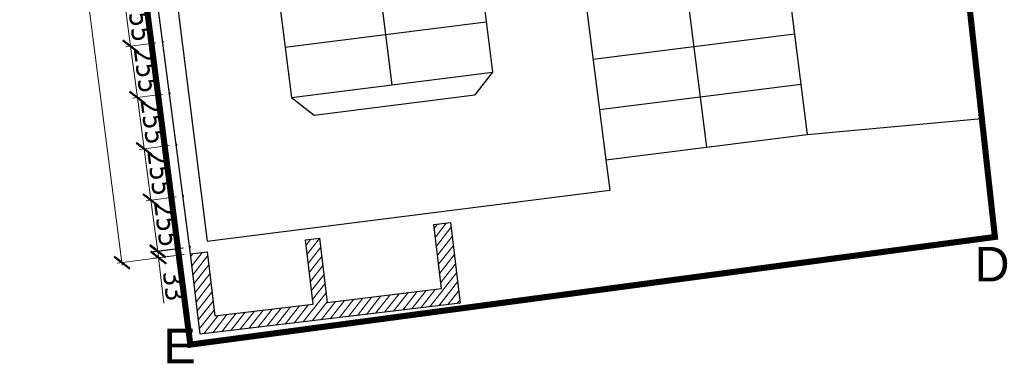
# Model space of a CAD drawing. Header units: millimetres. Extents: x 51486 to 54025, y 11846 to 12320.
# Tile 1 of 2: x 51486 to 51535, y 11945 to 11962. Entities that reach past the tile are written whole.
import ezdxf

# ---------------------------------------------------------------- set-up
doc = ezdxf.new("R2010")
doc.units = ezdxf.units.MM
doc.linetypes.add('HIDDEN', pattern=[9.524999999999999, 6.35, -3.175])
for name, color, linetype, lineweight in [('__MGB_mury oporowe', 7, 'Continuous', 30), ('__ogrodzenie', 7, 'FENCELINE1', 30), ('__rzędne', 4, 'Continuous', 15), ('WARSTWY', 7, 'Continuous', 0)]:
    doc.layers.add(name, color=color, linetype=linetype, lineweight=lineweight)
doc.layers.add('__miejsca postojowe', color=7, linetype='Continuous')
doc.layers.add('__zakres inw.', color=7, linetype='Continuous', lineweight=0, true_color=0xf62c8b)
doc.styles.add('maciek', font='tahoma.ttf', dxfattribs={"height": 1})
doc.styles.get("Standard").update_dxf_attribs({"font": 'arial.ttf'})
doc.linetypes.add('FENCELINE1', pattern='A,6.35,-2.54,[133,ltypeshp.shx,S=2.54,R=0,X=-2.54,Y=0],-2.54,25.4', length=36.83)
doc.dimstyles.new('Kopia maciek', dxfattribs={"dimtxt": 1, "dimasz": 0.7, "dimexe": 0.24, "dimexo": 0.32, "dimgap": 0.1, "dimtad": 1, "dimdec": 0, "dimlfac": 100, "dimrnd": 0.01, "dimdsep": 46, "dimtxsty": 'maciek', "dimblk": 'ARCHTICK', "dimcen": 0.2, "dimdle": 0.12, "dimclrd": 256, "dimclre": 256, "dimclrt": 256, "dimazin": 2, "dimtfac": 1, "dimtdec": 0, "dimtofl": 0, "dimtmove": 0, "dimatfit": 3, "dimldrblk": 'ARCHTICK', "dimfxl": 1, "dimtolj": 1, "dimtzin": 0, "dimlwd": -1, "dimlwe": -1, "dimarcsym": 0})

# ---------------------------------------------------------------- blocks, each defined once
blk = doc.blocks.new('podpory')
at = {"layer": '__MGB_mury oporowe', "lineweight": 15, "transparency": 33554687}
h = blk.add_hatch(dxfattribs=at)
h.set_pattern_fill('ANSI31', color=256, scale=0.1, angle=6.990319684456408)
h.set_pattern_definition([(51.9903196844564, (6554396.65591896, 5572798.524633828), (-0.2501603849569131, 0.1955147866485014), [])])
h.paths.add_polyline_path([(6555789.790791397, 5574125.204083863), (6555789.303984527, 5574129.174350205), (6555790.11788929, 5574129.274145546), (6555790.504900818, 5574126.117783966), (6555795.348626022, 5574126.711687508), (6555794.961615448, 5574129.868050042), (6555795.65641201, 5574129.953240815), (6555796.043423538, 5574126.796878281), (6555801.68120182, 5574127.488144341), (6555801.294191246, 5574130.644505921), (6555802.108096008, 5574130.744301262), (6555802.594901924, 5574126.77403492)])
at = {"layer": '__MGB_mury oporowe'}
blk.add_lwpolyline([(6555789.790791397, 5574125.204083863), (6555789.303984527, 5574129.174350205), (6555790.11788929, 5574129.274145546), (6555790.504900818, 5574126.117783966), (6555795.348626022, 5574126.711687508), (6555794.961615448, 5574129.868050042), (6555795.65641201, 5574129.953240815), (6555796.043423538, 5574126.796878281), (6555801.68120182, 5574127.488144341), (6555801.294191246, 5574130.644505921), (6555802.108096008, 5574130.744301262), (6555802.594901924, 5574126.77403492), (6555789.790791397, 5574125.204083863)], dxfattribs=at)
blk = doc.blocks.new('_ArchTick')
at = {"color": 0, "linetype": 'ByBlock', "const_width": 0.15}
blk.add_lwpolyline([(-0.5, -0.5), (0.5, 0.5)], dxfattribs=at)
blk = doc.blocks.new('*D4454')
at = {"layer": 'Defpoints', "color": 0}
for p in [(51490.17669217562, 11986.31302103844), (51494.79640819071, 11950.62315859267), (51491.41173314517, 11950.18504433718)]:
    blk.add_point(p, dxfattribs=at)
at = {"layer": 'WARSTWY'}
for p, q in [((51489.85933972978, 11986.27194275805), (51486.5540027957, 11985.84409807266)), ((51486.77661277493, 11985.99391395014), (51491.42713750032, 11950.06603716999)), ((51494.47905574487, 11950.58208031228), (51491.17371881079, 11950.15423562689))]:
    blk.add_line(p, q, dxfattribs=at)
at = {"layer": 'WARSTWY', "linetype": 'ByBlock', "xscale": 0.7, "yscale": 0.7, "zscale": 0.7}
for p, rotation in [((51486.79201713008, 11985.87490678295), 97.37538939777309), ((51491.41173314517, 11950.18504433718), 277.3753893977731)]:
    blk.add_blockref('_ArchTick', p, dxfattribs=dict(at, rotation=rotation))
at = {"layer": 'WARSTWY', "insert": (51489.71755806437, 11968.10966990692), "char_height": 1, "attachment_point": 5, "rotation": 277.37538939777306, "style": 'maciek'}
blk.add_mtext('\\A1;\\A1;3600', dxfattribs=at)
blk = doc.blocks.new('*D4478')
at = {"layer": 'Defpoints', "color": 0}
for p in [(51494.39673392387, 11953.47180132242), (51492.84029623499, 11953.26609032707), (51494.73080938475, 11950.9441404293)]:
    blk.add_point(p, dxfattribs=at)
at = {"layer": 'WARSTWY'}
for p, q in [((51494.07949276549, 11953.42987224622), (51492.60236536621, 11953.23464351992)), ((51493.19009509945, 11950.61946399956), (51492.82457283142, 11953.38505576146)), ((51494.41356822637, 11950.9022113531), (51492.93644082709, 11950.7069826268))]:
    blk.add_line(p, q, dxfattribs=at)
at = {"layer": 'WARSTWY', "linetype": 'ByBlock', "xscale": 0.7, "yscale": 0.7, "zscale": 0.7}
for p, rotation in [((51492.84029623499, 11953.26609032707), 97.52902151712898), ((51493.17437169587, 11950.73842943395), 277.5290215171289)]:
    blk.add_blockref('_ArchTick', p, dxfattribs=dict(at, rotation=rotation))
at = {"layer": 'WARSTWY', "insert": (51493.62280098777, 11952.08360482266), "char_height": 1, "attachment_point": 5, "rotation": 277.52902151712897, "style": 'maciek'}
blk.add_mtext('\\A1;255', dxfattribs=at)
blk = doc.blocks.new('*D4479')
at = {"layer": 'Defpoints', "color": 0}
for p in [(51494.75563182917, 11950.94711302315), (51494.79445219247, 11950.62292436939), (51493.21090965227, 11950.43330114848)]:
    blk.add_point(p, dxfattribs=at)
at = {"layer": 'WARSTWY'}
for p, q in [((51494.43790171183, 11950.90906604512), (51492.93379170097, 11950.72895456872)), ((51494.47672207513, 11950.58487739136), (51492.97261206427, 11950.40476591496)), ((51493.15782167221, 11950.87663859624), (51493.21090965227, 11950.43330114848)), ((51493.21090965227, 11950.43330114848), (51493.47945354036, 11948.19069252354))]:
    blk.add_line(p, q, dxfattribs=at)
at = {"layer": 'WARSTWY', "linetype": 'ByBlock', "xscale": 0.7, "yscale": 0.7, "zscale": 0.7}
for p, rotation in [((51493.17208928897, 11950.75748980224), 96.82843842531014), ((51493.21090965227, 11950.43330114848), 276.8284384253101)]:
    blk.add_blockref('_ArchTick', p, dxfattribs=dict(at, rotation=rotation))
at = {"layer": 'WARSTWY', "insert": (51494.0032111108, 11949.03829295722), "char_height": 1, "attachment_point": 5, "rotation": 276.82843842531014, "style": 'maciek'}
blk.add_mtext('\\A1;33', dxfattribs=at)
blk = doc.blocks.new('*D4480')
at = {"layer": 'Defpoints', "color": 0}
for p in [(51494.06265846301, 11955.99946221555), (51492.50622077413, 11955.7937512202), (51494.39673392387, 11953.47180132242)]:
    blk.add_point(p, dxfattribs=at)
at = {"layer": 'WARSTWY'}
for p, q in [((51493.74541730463, 11955.95753313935), (51492.26828990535, 11955.76230441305)), ((51492.85601963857, 11953.14712489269), (51492.49049737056, 11955.91271665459)), ((51494.07949276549, 11953.42987224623), (51492.60236536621, 11953.23464351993))]:
    blk.add_line(p, q, dxfattribs=at)
at = {"layer": 'WARSTWY', "linetype": 'ByBlock', "xscale": 0.7, "yscale": 0.7, "zscale": 0.7}
for p, rotation in [((51492.50622077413, 11955.7937512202), 97.52902151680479), ((51492.84029623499, 11953.26609032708), 277.5290215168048)]:
    blk.add_blockref('_ArchTick', p, dxfattribs=dict(at, rotation=rotation))
at = {"layer": 'WARSTWY', "insert": (51493.2887255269, 11954.61126571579), "char_height": 1, "attachment_point": 5, "rotation": 277.52902151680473, "style": 'maciek'}
blk.add_mtext('\\A1;255', dxfattribs=at)
blk = doc.blocks.new('*D4481')
at = {"layer": 'Defpoints', "color": 0}
for p in [(51492.17214531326, 11958.32141211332), (51493.72858300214, 11958.52712310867), (51494.06265846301, 11955.99946221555)]:
    blk.add_point(p, dxfattribs=at)
at = {"layer": 'WARSTWY'}
for p, q in [((51493.41134184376, 11958.48519403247), (51491.93421444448, 11958.28996530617)), ((51492.5219441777, 11955.67478578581), (51492.15642190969, 11958.44037754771)), ((51493.74541730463, 11955.95753313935), (51492.26828990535, 11955.76230441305))]:
    blk.add_line(p, q, dxfattribs=at)
at = {"layer": 'WARSTWY', "linetype": 'ByBlock', "xscale": 0.7, "yscale": 0.7, "zscale": 0.7}
for p, rotation in [((51492.17214531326, 11958.32141211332), 97.52902151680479), ((51492.50622077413, 11955.7937512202), 277.5290215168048)]:
    blk.add_blockref('_ArchTick', p, dxfattribs=dict(at, rotation=rotation))
at = {"layer": 'WARSTWY', "insert": (51492.95465006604, 11957.13892660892), "char_height": 1, "attachment_point": 5, "rotation": 277.52902151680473, "style": 'maciek'}
blk.add_mtext('\\A1;255', dxfattribs=at)
blk = doc.blocks.new('*D4482')
at = {"layer": 'Defpoints', "color": 0}
for p in [(51491.8380698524, 11960.84907300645), (51493.39450754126, 11961.05478400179), (51493.72858300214, 11958.52712310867)]:
    blk.add_point(p, dxfattribs=at)
at = {"layer": 'WARSTWY'}
for p, q in [((51493.07726638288, 11961.01285492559), (51491.60013898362, 11960.8176261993)), ((51492.18786871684, 11958.20244667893), (51491.82234644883, 11960.96803844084)), ((51493.41134184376, 11958.48519403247), (51491.93421444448, 11958.28996530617))]:
    blk.add_line(p, q, dxfattribs=at)
at = {"layer": 'WARSTWY', "linetype": 'ByBlock', "xscale": 0.7, "yscale": 0.7, "zscale": 0.7}
for p, rotation in [((51491.8380698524, 11960.84907300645), 97.52902151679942), ((51492.17214531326, 11958.32141211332), 277.5290215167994)]:
    blk.add_blockref('_ArchTick', p, dxfattribs=dict(at, rotation=rotation))
at = {"layer": 'WARSTWY', "insert": (51492.62057460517, 11959.66658750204), "char_height": 1, "attachment_point": 5, "rotation": 277.5290215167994, "style": 'maciek'}
blk.add_mtext('\\A1;255', dxfattribs=at)
blk = doc.blocks.new('*D4483')
at = {"layer": 'Defpoints', "color": 0}
for p in [(51491.50399439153, 11963.37673389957), (51493.0604320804, 11963.58244489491), (51493.39450754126, 11961.05478400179)]:
    blk.add_point(p, dxfattribs=at)
at = {"layer": 'WARSTWY'}
for p, q in [((51492.74319092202, 11963.54051581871), (51491.26606352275, 11963.34528709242)), ((51491.85379325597, 11960.73010757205), (51491.48827098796, 11963.49569933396)), ((51493.07726638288, 11961.01285492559), (51491.60013898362, 11960.8176261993))]:
    blk.add_line(p, q, dxfattribs=at)
at = {"layer": 'WARSTWY', "linetype": 'ByBlock', "xscale": 0.7, "yscale": 0.7, "zscale": 0.7}
for p, rotation in [((51491.50399439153, 11963.37673389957), 97.52902151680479), ((51491.8380698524, 11960.84907300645), 277.5290215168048)]:
    blk.add_blockref('_ArchTick', p, dxfattribs=dict(at, rotation=rotation))
at = {"layer": 'WARSTWY', "insert": (51492.28649914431, 11962.19424839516), "char_height": 1, "attachment_point": 5, "rotation": 277.52902151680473, "style": 'maciek'}
blk.add_mtext('\\A1;255', dxfattribs=at)

msp = doc.modelspace()

# ---------------------------------------------------------------- linework, layer by layer
at = {"layer": '__miejsca postojowe'}
for p, q in [((51491.22778369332, 11985.9750031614), (51495.61631409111, 11951.25122455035)), ((51521.74334198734, 11983.78395295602), (51525.19147301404, 11956.50098404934)), ((51516.7828021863, 11983.15702003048), (51520.23093321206, 11955.87405112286)), ((51511.82226238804, 11982.530087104), (51515.27039341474, 11955.24711819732)), ((51506.86172258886, 11981.90315417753), (51509.68292070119, 11959.58072507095)), ((51501.90118278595, 11981.27622125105), (51504.72238089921, 11958.95379214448)), ((51496.94064298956, 11980.64928832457), (51499.76184110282, 11958.32685921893)), ((51499.44837469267, 11960.80712912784), (51509.36945424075, 11962.06099497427)), ((51514.64346049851, 11960.20765800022), (51524.56454015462, 11961.4615238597)), ((51499.76184110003, 11958.32685921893), (51509.6829206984, 11959.58072507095)), ((51509.68292069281, 11959.58072507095), (51508.81619931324, 11958.46323052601)), ((51514.95692695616, 11957.7273880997), (51524.87800661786, 11958.9812539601)), ((51499.76184109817, 11958.32685921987), (51500.87933564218, 11957.46013784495)), ((51500.87933564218, 11957.46013784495), (51508.81619931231, 11958.46323052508)), ((51525.19147301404, 11956.50098404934), (51533.80576817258, 11957.29598667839)), ((51515.27039341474, 11955.24711819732), (51525.19147300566, 11956.50098404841)), ((51515.27039341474, 11955.24711819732), (51515.45847328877, 11953.75895625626)), ((51495.61631409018, 11951.25122455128), (51515.45847328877, 11953.75895625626))]:
    msp.add_line(p, q, dxfattribs=at)
at = {"layer": '__ogrodzenie', "color": 6, "linetype": 'Continuous', "ltscale": 0.07}
msp.add_line((51494.79640819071, 11950.62315859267), (51492.69199576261, 11966.55153289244), dxfattribs=at)
for points in [[(51493.39747996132, 11961.02996133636), (51493.44712529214, 11961.03590617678), (51493.44118045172, 11961.0855515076), (51493.39153512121, 11961.07960666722), (51493.39747996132, 11961.02996133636)], [(51493.73155542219, 11958.50230044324), (51493.78120075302, 11958.50824528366), (51493.77525591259, 11958.55789061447), (51493.72561058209, 11958.5519457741), (51493.73155542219, 11958.50230044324)], [(51494.06563088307, 11955.97463955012), (51494.11527621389, 11955.98058439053), (51494.10933137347, 11956.03022972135), (51494.05968604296, 11956.02428488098), (51494.06563088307, 11955.97463955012)], [(51494.39970634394, 11953.446978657), (51494.44935167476, 11953.45292349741), (51494.44340683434, 11953.50256882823), (51494.39376150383, 11953.49662398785), (51494.39970634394, 11953.446978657)], [(51494.73378180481, 11950.91931776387), (51494.78342713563, 11950.92526260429), (51494.77748229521, 11950.97490793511), (51494.7278369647, 11950.96896309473), (51494.73378180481, 11950.91931776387)]]:
    msp.add_lwpolyline(points, dxfattribs=at)
at = {"layer": '__rzędne'}
for p in [(51530.17314180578, 11956.96073609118), (51495.61631409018, 11951.25122455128)]:
    msp.add_point(p, dxfattribs=at)
at = {"layer": '__zakres inw.', "color": 252, "linetype": 'HIDDEN', "ltscale": 0.3}
msp.add_lwpolyline([(51526.88571378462, 11991.67148203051, 0.3, 0.3, 0), (51528.0268947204, 11983.99276185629, 0.3, 0.3, 0), (51530.8215688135, 11984.3719402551, 0.3, 0.3, 0), (51534.45199574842, 11951.45153289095, 0.3, 0.3, 0), (51494.78108679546, 11946.14270207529, 0.3, 0.3, 0), (51489.54584368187, 11986.68428654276, 0.3, 0.3, 0), (51526.88571378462, 11991.67148203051, 0.3, 0.3, 0)], format="xyseb", dxfattribs=at)

# ---------------------------------------------------------------- block references
at = {"layer": '__MGB_mury oporowe', "rotation": 359.8381198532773}
msp.add_blockref('podpory', (-6520017.139450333, -5543633.984013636), dxfattribs=at)

# ---------------------------------------------------------------- texts
at = {"layer": '__zakres inw.', "ltscale": 8, "char_height": 1.7, "width": 7.578040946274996, "attachment_point": 1}
for s, insert in [('D', (51533.4567491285, 11950.9593159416)), ('E', (51493.45922105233, 11946.92182032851))]:
    msp.add_mtext(s, dxfattribs=dict(at, insert=insert))

# ---------------------------------------------------------------- dimensions: what is measured, and where the dimension line sits
at = {"layer": 'WARSTWY'}
dim = msp.add_aligned_dim(p1=(51490.17669217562, 11986.31302103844), p2=(51494.79640819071, 11950.62315859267), distance=-3.412912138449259, text='\\A1;3600', dimstyle='Kopia maciek', override={"dimtxsty": 'maciek'}, dxfattribs=at)
dim.commit()
dim.dimension.update_dxf_attribs({"geometry": '*D4454', "text_midpoint": (51489.71755806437, 11968.10966990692)})
for base, p1, p2, picture, middle in [((51491.50399439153, 11963.37673389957), (51493.39450754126, 11961.05478400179), (51493.0604320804, 11963.58244489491), '*D4483', (51492.28649914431, 11962.19424839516)), ((51491.8380698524, 11960.84907300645), (51493.72858300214, 11958.52712310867), (51493.39450754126, 11961.05478400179), '*D4482', (51492.62057460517, 11959.66658750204)), ((51492.17214531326, 11958.32141211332), (51494.06265846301, 11955.99946221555), (51493.72858300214, 11958.52712310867), '*D4481', (51492.95465006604, 11957.13892660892))]:
    dim = msp.add_linear_dim(base=base, p1=p1, p2=p2, angle=277.5290215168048, dimstyle='Kopia maciek', override={"dimtmove": 1}, dxfattribs=at)
    dim.commit()
    dim.dimension.update_dxf_attribs({"geometry": picture, "text_midpoint": middle})
for p1, p2, distance, picture, middle in [((51494.39673392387, 11953.47180132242), (51494.06265846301, 11955.99946221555), 1.5699730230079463, '*D4480', (51493.2887255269, 11954.61126571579)), ((51494.73080938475, 11950.9441404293), (51494.39673392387, 11953.47180132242), 1.5699730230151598, '*D4478', (51493.62280098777, 11952.08360482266)), ((51494.75563182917, 11950.94711302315), (51494.79445219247, 11950.62292436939), -1.5948554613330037, '*D4479', (51494.0032111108, 11949.03829295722))]:
    dim = msp.add_aligned_dim(p1=p1, p2=p2, distance=distance, dimstyle='Kopia maciek', dxfattribs=at)
    dim.commit()
    dim.dimension.update_dxf_attribs({"geometry": picture, "text_midpoint": middle})

doc.saveas('drawing.dxf')
